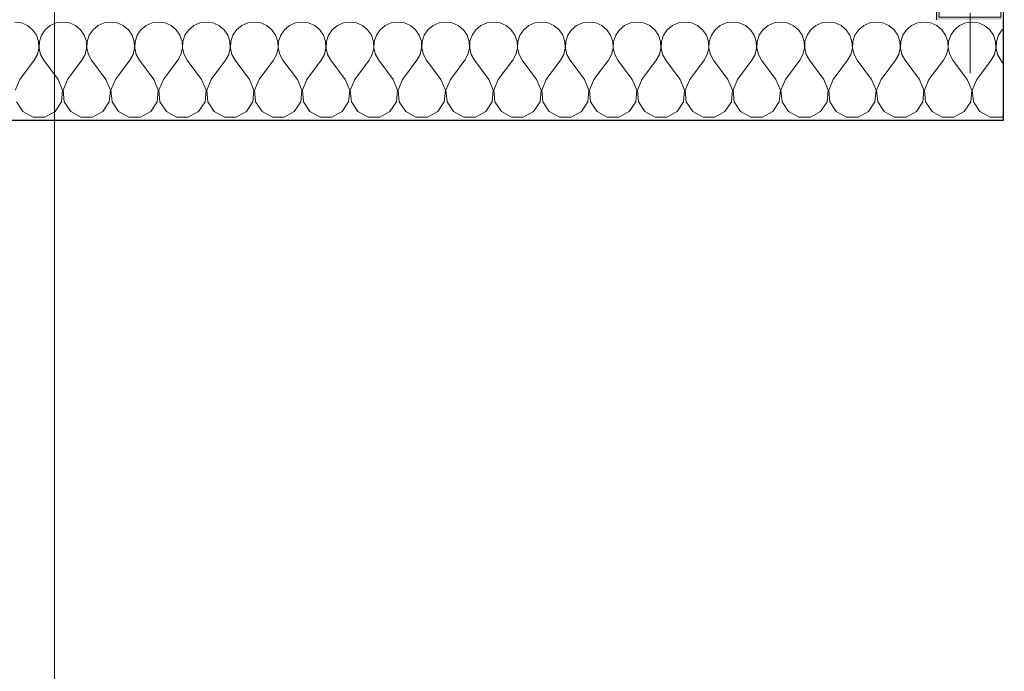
# Model space of a CAD drawing. Header units: millimetres. Extents: x -12989 to 357906, y -50379 to 30884.
# Tile 124 of 256: x 11864 to 13334, y -823 to 150. Entities that reach past the tile are written whole.
import ezdxf
from ezdxf.enums import TextEntityAlignment as Align

# ---------------------------------------------------------------- set-up
doc = ezdxf.new("R2010")
doc.units = ezdxf.units.MM
doc.header["$MEASUREMENT"] = 0
doc.linetypes.add('Wipeout_Contour', pattern=[1000, 0, -1000])
for name, color, linetype in [('AS_Belki.Import IFC', 7, 'Continuous'), ('Nowe_A__SCIANY', 7, 'Continuous'), ('Nowe_A_WYM_ZEWNETRZNE', 7, 'Continuous'), ('Nowe_Warstwa IFC.Import IFC', 7, 'Continuous')]:
    doc.layers.add(name, color=color, linetype=linetype)
for name, color, linetype, lineweight in [('AS_Belki.Import IFC_Nr_pióra__1', 7, 'Continuous', 13), ('AS_Belki.Import IFC_Nr_pióra__20', 1, 'Continuous', 13), ('Nowe_A__SCIANY_Nr_pióra__27', 7, 'Continuous', 25), ('Nowe_A_WYM_ZEWNETRZNE_Nr_pióra__1', 7, 'Continuous', 13), ('Nowe_A_WYM_ZEWNETRZNE_Nr_pióra__45', 7, 'Continuous', 15), ('Nowe_A_WYM_ZEWNETRZNE_Nr_pióra__85', 7, 'Continuous', 13), ('Nowe_Warstwa IFC.Import IFC_Nr_pióra__1', 7, 'Continuous', 13), ('Nowe_Warstwa IFC.Import IFC_Nr_pióra__4', 7, 'Continuous', 13)]:
    doc.layers.add(name, color=color, linetype=linetype, lineweight=lineweight)
doc.layers.add('Nowe_A__SCIANY_Nr_pióra__174', color=7, linetype='Continuous', lineweight=5, true_color=0x6a6a6a)
doc.styles.add('STYL_AUTOMATYCZNY_2', font='arial.ttf')
doc.styles.add('STYL_AUTOMATYCZNY_3', font='arial.ttf')
doc.dimstyles.new('STYL_AUTOMATYCZNY__1', dxfattribs={"dimtxt": 139.999998, "dimasz": 71.25, "dimexe": 0.18, "dimexo": 0.0625, "dimgap": 0, "dimtad": 1, "dimtih": 1, "dimtoh": 1, "dimdec": 0, "dimlfac": 0.1, "dimzin": 0, "dimdsep": 46, "dimtxsty": 'STYL_AUTOMATYCZNY_3', "dimblk": 'ARROWHEAD_6', "dimblk1": 'ARROWHEAD_6', "dimblk2": 'ARROWHEAD_6', "dimcen": 0.09, "dimse1": 1, "dimse2": 1, "dimclrd": 7, "dimclre": 7, "dimclrt": 7, "dimadec": 0, "dimazin": 0, "dimtfac": 1, "dimtdec": 4, "dimtmove": 0, "dimatfit": 3, "dimfxl": 0, "dimtolj": 1, "dimtzin": 0, "dimarcsym": 0})
doc.dimstyles.new('STYL_AUTOMATYCZNY__2', dxfattribs={"dimtxt": 139.999998, "dimasz": 71.25, "dimexe": 0.18, "dimexo": 0.0625, "dimgap": 0, "dimtad": 1, "dimdec": 0, "dimlfac": 0.1, "dimzin": 0, "dimdsep": 46, "dimtxsty": 'STYL_AUTOMATYCZNY_3', "dimblk": 'ARROWHEAD_6', "dimblk1": 'ARROWHEAD_6', "dimblk2": 'ARROWHEAD_6', "dimcen": 0.09, "dimse1": 1, "dimse2": 1, "dimclrd": 7, "dimclre": 7, "dimclrt": 7, "dimadec": 0, "dimazin": 0, "dimtfac": 1, "dimtdec": 4, "dimtmove": 0, "dimatfit": 3, "dimfxl": 0, "dimtolj": 1, "dimtzin": 0, "dimarcsym": 0})

# ---------------------------------------------------------------- blocks, each defined once
blk = doc.blocks.new('*X17')
at = {"layer": 'Nowe_A__SCIANY_Nr_pióra__174', "color": 251, "linetype": 'Continuous', "lineweight": 5, "true_color": 0x6a6a6a}
for p, q in [((11866.9, 145.1), (11857.1, 146.4)), ((11875.9, 141.1), (11866.9, 145.1)), ((11883.5, 134.8), (11875.9, 141.1)), ((11889.1, 126.7), (11883.5, 134.8)), ((11902.2, 134.8), (11896.6, 126.7)), ((11909.8, 141.1), (11902.2, 134.8)), ((11918.8, 145.1), (11909.8, 141.1)), ((11928.6, 146.4), (11918.8, 145.1)), ((11938.3, 145.1), (11928.6, 146.4)), ((11947.3, 141.1), (11938.3, 145.1)), ((11954.9, 134.8), (11947.3, 141.1)), ((11960.5, 126.7), (11954.9, 134.8)), ((11973.6, 134.8), (11968.1, 126.7)), ((11981.2, 141.1), (11973.6, 134.8)), ((11990.2, 145.1), (11981.2, 141.1)), ((12000, 146.4), (11990.2, 145.1)), ((12009.8, 145.1), (12000, 146.4)), ((12018.8, 141.1), (12009.8, 145.1)), ((12026.4, 134.8), (12018.8, 141.1)), ((12031.9, 126.7), (12026.4, 134.8)), ((12045.1, 134.8), (12039.5, 126.7)), ((12052.7, 141.1), (12045.1, 134.8)), ((12061.7, 145.1), (12052.7, 141.1)), ((12071.4, 146.4), (12061.7, 145.1)), ((12081.2, 145.1), (12071.4, 146.4)), ((12090.2, 141.1), (12081.2, 145.1)), ((12097.8, 134.8), (12090.2, 141.1)), ((12103.4, 126.7), (12097.8, 134.8)), ((12116.5, 134.8), (12110.9, 126.7)), ((12124.1, 141.1), (12116.5, 134.8)), ((12133.1, 145.1), (12124.1, 141.1)), ((12142.9, 146.4), (12133.1, 145.1)), ((12152.6, 145.1), (12142.9, 146.4)), ((12161.6, 141.1), (12152.6, 145.1)), ((12169.2, 134.8), (12161.6, 141.1)), ((12174.8, 126.7), (12169.2, 134.8)), ((12187.9, 134.8), (12182.3, 126.7)), ((12195.5, 141.1), (12187.9, 134.8)), ((12204.5, 145.1), (12195.5, 141.1)), ((12214.3, 146.4), (12204.5, 145.1)), ((12224, 145.1), (12214.3, 146.4)), ((12233.1, 141.1), (12224, 145.1)), ((12240.6, 134.8), (12233.1, 141.1)), ((12246.2, 126.7), (12240.6, 134.8)), ((12259.4, 134.8), (12253.8, 126.7)), ((12266.9, 141.1), (12259.4, 134.8)), ((12276, 145.1), (12266.9, 141.1)), ((12285.7, 146.4), (12276, 145.1)), ((12295.5, 145.1), (12285.7, 146.4)), ((12304.5, 141.1), (12295.5, 145.1)), ((12312.1, 134.8), (12304.5, 141.1)), ((12317.7, 126.7), (12312.1, 134.8)), ((12330.8, 134.8), (12325.2, 126.7)), ((12338.4, 141.1), (12330.8, 134.8)), ((12347.4, 145.1), (12338.4, 141.1)), ((12357.1, 146.4), (12347.4, 145.1)), ((12366.9, 145.1), (12357.1, 146.4)), ((12375.9, 141.1), (12366.9, 145.1)), ((12383.5, 134.8), (12375.9, 141.1)), ((12389.1, 126.7), (12383.5, 134.8)), ((12402.2, 134.8), (12396.6, 126.7)), ((12409.8, 141.1), (12402.2, 134.8)), ((12418.8, 145.1), (12409.8, 141.1)), ((12428.6, 146.4), (12418.8, 145.1)), ((12438.3, 145.1), (12428.6, 146.4)), ((12447.3, 141.1), (12438.3, 145.1)), ((12454.9, 134.8), (12447.3, 141.1)), ((12460.5, 126.7), (12454.9, 134.8)), ((12473.6, 134.8), (12468.1, 126.7)), ((12481.2, 141.1), (12473.6, 134.8)), ((12490.2, 145.1), (12481.2, 141.1)), ((12500, 146.4), (12490.2, 145.1)), ((12509.8, 145.1), (12500, 146.4)), ((12518.8, 141.1), (12509.8, 145.1)), ((12526.4, 134.8), (12518.8, 141.1)), ((12531.9, 126.7), (12526.4, 134.8)), ((12545.1, 134.8), (12539.5, 126.7)), ((12552.7, 141.1), (12545.1, 134.8)), ((12561.7, 145.1), (12552.7, 141.1)), ((12571.4, 146.4), (12561.7, 145.1)), ((12581.2, 145.1), (12571.4, 146.4)), ((12590.2, 141.1), (12581.2, 145.1)), ((12597.8, 134.8), (12590.2, 141.1)), ((12603.4, 126.7), (12597.8, 134.8)), ((12616.5, 134.8), (12610.9, 126.7)), ((12624.1, 141.1), (12616.5, 134.8)), ((12633.1, 145.1), (12624.1, 141.1)), ((12642.9, 146.4), (12633.1, 145.1)), ((12652.6, 145.1), (12642.9, 146.4)), ((12661.6, 141.1), (12652.6, 145.1)), ((12669.2, 134.8), (12661.6, 141.1)), ((12674.8, 126.7), (12669.2, 134.8)), ((12687.9, 134.8), (12682.3, 126.7)), ((12695.5, 141.1), (12687.9, 134.8)), ((12704.5, 145.1), (12695.5, 141.1)), ((12714.3, 146.4), (12704.5, 145.1)), ((12724, 145.1), (12714.3, 146.4)), ((12733.1, 141.1), (12724, 145.1)), ((12740.6, 134.8), (12733.1, 141.1)), ((12746.2, 126.7), (12740.6, 134.8)), ((12759.4, 134.8), (12753.8, 126.7)), ((12766.9, 141.1), (12759.4, 134.8)), ((12776, 145.1), (12766.9, 141.1)), ((12785.7, 146.4), (12776, 145.1)), ((12795.5, 145.1), (12785.7, 146.4)), ((12804.5, 141.1), (12795.5, 145.1)), ((12812.1, 134.8), (12804.5, 141.1)), ((12817.7, 126.7), (12812.1, 134.8)), ((12830.8, 134.8), (12825.2, 126.7)), ((12838.4, 141.1), (12830.8, 134.8)), ((12847.4, 145.1), (12838.4, 141.1)), ((12857.1, 146.4), (12847.4, 145.1)), ((12866.9, 145.1), (12857.1, 146.4)), ((12875.9, 141.1), (12866.9, 145.1)), ((12883.5, 134.8), (12875.9, 141.1)), ((12889.1, 126.7), (12883.5, 134.8)), ((12902.2, 134.8), (12896.6, 126.7)), ((12909.8, 141.1), (12902.2, 134.8)), ((12918.8, 145.1), (12909.8, 141.1)), ((12928.6, 146.4), (12918.8, 145.1)), ((12938.3, 145.1), (12928.6, 146.4)), ((12947.3, 141.1), (12938.3, 145.1)), ((12954.9, 134.8), (12947.3, 141.1)), ((12960.5, 126.7), (12954.9, 134.8)), ((12973.6, 134.8), (12968.1, 126.7)), ((12981.2, 141.1), (12973.6, 134.8)), ((12990.2, 145.1), (12981.2, 141.1)), ((13000, 146.4), (12990.2, 145.1)), ((13009.8, 145.1), (13000, 146.4)), ((13018.8, 141.1), (13009.8, 145.1)), ((13026.4, 134.8), (13018.8, 141.1)), ((13031.9, 126.7), (13026.4, 134.8)), ((13045.1, 134.8), (13039.5, 126.7)), ((13052.7, 141.1), (13045.1, 134.8)), ((13061.7, 145.1), (13052.7, 141.1)), ((13071.4, 146.4), (13061.7, 145.1)), ((13081.2, 145.1), (13071.4, 146.4)), ((13090.2, 141.1), (13081.2, 145.1)), ((13097.8, 134.8), (13090.2, 141.1)), ((13103.4, 126.7), (13097.8, 134.8)), ((13116.5, 134.8), (13110.9, 126.7)), ((13124.1, 141.1), (13116.5, 134.8)), ((13133.1, 145.1), (13124.1, 141.1)), ((13142.9, 146.4), (13133.1, 145.1)), ((13152.6, 145.1), (13142.9, 146.4)), ((13161.6, 141.1), (13152.6, 145.1)), ((13169.2, 134.8), (13161.6, 141.1)), ((13174.8, 126.7), (13169.2, 134.8)), ((13187.9, 134.8), (13182.3, 126.7)), ((13195.5, 141.1), (13187.9, 134.8)), ((13204.5, 145.1), (13195.5, 141.1)), ((13214.3, 146.4), (13204.5, 145.1)), ((13224, 145.1), (13214.3, 146.4)), ((13233.1, 141.1), (13224, 145.1)), ((13240.6, 134.8), (13233.1, 141.1)), ((13246.2, 126.7), (13240.6, 134.8)), ((13259.4, 134.8), (13253.8, 126.7)), ((13266.9, 141.1), (13259.4, 134.8)), ((13276, 145.1), (13266.9, 141.1)), ((13285.7, 146.4), (13276, 145.1)), ((13295.5, 145.1), (13285.7, 146.4)), ((13304.5, 141.1), (13295.5, 145.1)), ((13312.1, 134.8), (13304.5, 141.1)), ((13317.7, 126.7), (13312.1, 134.8)), ((13330.8, 134.8), (13325.2, 126.7)), ((13332.8, 136.5), (13330.8, 134.8)), ((11892.2, 117.3), (11889.1, 126.7)), ((11896.6, 126.7), (11893.5, 117.3)), ((11963.7, 117.3), (11960.5, 126.7)), ((11968.1, 126.7), (11964.9, 117.3)), ((12035.1, 117.3), (12031.9, 126.7)), ((12039.5, 126.7), (12036.3, 117.3)), ((12106.5, 117.3), (12103.4, 126.7)), ((12110.9, 126.7), (12107.8, 117.3)), ((12177.9, 117.3), (12174.8, 126.7)), ((12182.3, 126.7), (12179.2, 117.3)), ((12249.4, 117.3), (12246.2, 126.7)), ((12253.8, 126.7), (12250.6, 117.3)), ((12320.8, 117.3), (12317.7, 126.7)), ((12325.2, 126.7), (12322.1, 117.3)), ((12392.2, 117.3), (12389.1, 126.7)), ((12396.6, 126.7), (12393.5, 117.3)), ((12463.7, 117.3), (12460.5, 126.7)), ((12468.1, 126.7), (12464.9, 117.3)), ((12535.1, 117.3), (12531.9, 126.7)), ((12539.5, 126.7), (12536.3, 117.3)), ((12606.5, 117.3), (12603.4, 126.7)), ((12610.9, 126.7), (12607.8, 117.3)), ((12677.9, 117.3), (12674.8, 126.7)), ((12682.3, 126.7), (12679.2, 117.3)), ((12749.4, 117.3), (12746.2, 126.7)), ((12753.8, 126.7), (12750.6, 117.3)), ((12820.8, 117.3), (12817.7, 126.7)), ((12825.2, 126.7), (12822.1, 117.3)), ((12892.2, 117.3), (12889.1, 126.7)), ((12896.6, 126.7), (12893.5, 117.3)), ((12963.7, 117.3), (12960.5, 126.7)), ((12968.1, 126.7), (12964.9, 117.3)), ((13035.1, 117.3), (13031.9, 126.7)), ((13039.5, 126.7), (13036.3, 117.3)), ((13106.5, 117.3), (13103.4, 126.7)), ((13110.9, 126.7), (13107.8, 117.3)), ((13177.9, 117.3), (13174.8, 126.7)), ((13182.3, 126.7), (13179.2, 117.3)), ((13249.4, 117.3), (13246.2, 126.7)), ((13253.8, 126.7), (13250.6, 117.3)), ((13320.8, 117.3), (13317.7, 126.7)), ((13325.2, 126.7), (13322.1, 117.3)), ((11890.5, 97.9), (11892.7, 107.5)), ((11892.7, 107.5), (11892.2, 117.3)), ((11893.5, 117.3), (11893, 107.5)), ((11893, 107.5), (11895.2, 97.9)), ((11961.9, 97.9), (11964.1, 107.5)), ((11964.1, 107.5), (11963.7, 117.3)), ((11964.9, 117.3), (11964.4, 107.5)), ((11964.4, 107.5), (11966.7, 97.9)), ((12033.3, 97.9), (12035.6, 107.5)), ((12035.6, 107.5), (12035.1, 117.3)), ((12036.3, 117.3), (12035.9, 107.5)), ((12035.9, 107.5), (12038.1, 97.9)), ((12104.8, 97.9), (12107, 107.5)), ((12107, 107.5), (12106.5, 117.3)), ((12107.8, 117.3), (12107.3, 107.5)), ((12107.3, 107.5), (12109.5, 97.9)), ((12176.2, 97.9), (12178.4, 107.5)), ((12178.4, 107.5), (12177.9, 117.3)), ((12179.2, 117.3), (12178.7, 107.5)), ((12178.7, 107.5), (12180.9, 97.9)), ((12247.6, 97.9), (12249.9, 107.5)), ((12249.9, 107.5), (12249.4, 117.3)), ((12250.6, 117.3), (12250.1, 107.5)), ((12250.1, 107.5), (12252.4, 97.9)), ((12319.1, 97.9), (12321.3, 107.5)), ((12321.3, 107.5), (12320.8, 117.3)), ((12322.1, 117.3), (12321.6, 107.5)), ((12321.6, 107.5), (12323.8, 97.9)), ((12390.5, 97.9), (12392.7, 107.5)), ((12392.7, 107.5), (12392.2, 117.3)), ((12393.5, 117.3), (12393, 107.5)), ((12393, 107.5), (12395.2, 97.9)), ((12461.9, 97.9), (12464.1, 107.5)), ((12464.1, 107.5), (12463.7, 117.3)), ((12464.9, 117.3), (12464.4, 107.5)), ((12464.4, 107.5), (12466.7, 97.9)), ((12533.3, 97.9), (12535.6, 107.5)), ((12535.6, 107.5), (12535.1, 117.3)), ((12536.3, 117.3), (12535.9, 107.5)), ((12535.9, 107.5), (12538.1, 97.9)), ((12604.8, 97.9), (12607, 107.5)), ((12607, 107.5), (12606.5, 117.3)), ((12607.8, 117.3), (12607.3, 107.5)), ((12607.3, 107.5), (12609.5, 97.9)), ((12676.2, 97.9), (12678.4, 107.5)), ((12678.4, 107.5), (12677.9, 117.3)), ((12679.2, 117.3), (12678.7, 107.5)), ((12678.7, 107.5), (12680.9, 97.9)), ((12747.6, 97.9), (12749.9, 107.5)), ((12749.9, 107.5), (12749.4, 117.3)), ((12750.6, 117.3), (12750.1, 107.5)), ((12750.1, 107.5), (12752.4, 97.9)), ((12819.1, 97.9), (12821.3, 107.5)), ((12821.3, 107.5), (12820.8, 117.3)), ((12822.1, 117.3), (12821.6, 107.5)), ((12821.6, 107.5), (12823.8, 97.9)), ((12890.5, 97.9), (12892.7, 107.5)), ((12892.7, 107.5), (12892.2, 117.3)), ((12893.5, 117.3), (12893, 107.5)), ((12893, 107.5), (12895.2, 97.9)), ((12961.9, 97.9), (12964.1, 107.5)), ((12964.1, 107.5), (12963.7, 117.3)), ((12964.9, 117.3), (12964.4, 107.5)), ((12964.4, 107.5), (12966.7, 97.9)), ((13033.3, 97.9), (13035.6, 107.5)), ((13035.6, 107.5), (13035.1, 117.3)), ((13036.3, 117.3), (13035.9, 107.5)), ((13035.9, 107.5), (13038.1, 97.9)), ((13104.8, 97.9), (13107, 107.5)), ((13107, 107.5), (13106.5, 117.3)), ((13107.8, 117.3), (13107.3, 107.5)), ((13107.3, 107.5), (13109.5, 97.9)), ((13176.2, 97.9), (13178.4, 107.5)), ((13178.4, 107.5), (13177.9, 117.3)), ((13179.2, 117.3), (13178.7, 107.5)), ((13178.7, 107.5), (13180.9, 97.9)), ((13247.6, 97.9), (13249.9, 107.5)), ((13249.9, 107.5), (13249.4, 117.3)), ((13250.6, 117.3), (13250.1, 107.5)), ((13250.1, 107.5), (13252.4, 97.9)), ((13319.1, 97.9), (13321.3, 107.5)), ((13321.3, 107.5), (13320.8, 117.3)), ((13322.1, 117.3), (13321.6, 107.5)), ((13321.6, 107.5), (13323.8, 97.9)), ((11864.3, 60.7), (11885.7, 89.3)), ((11885.7, 89.3), (11890.5, 97.9)), ((11895.2, 97.9), (11900, 89.3)), ((11921.4, 60.7), (11900, 89.3)), ((11935.7, 60.7), (11957.1, 89.3)), ((11957.1, 89.3), (11961.9, 97.9)), ((11966.7, 97.9), (11971.4, 89.3)), ((11992.9, 60.7), (11971.4, 89.3)), ((12007.1, 60.7), (12028.6, 89.3)), ((12028.6, 89.3), (12033.3, 97.9)), ((12038.1, 97.9), (12042.9, 89.3)), ((12064.3, 60.7), (12042.9, 89.3)), ((12078.6, 60.7), (12100, 89.3)), ((12100, 89.3), (12104.8, 97.9)), ((12109.5, 97.9), (12114.3, 89.3)), ((12135.7, 60.7), (12114.3, 89.3)), ((12150, 60.7), (12171.4, 89.3)), ((12171.4, 89.3), (12176.2, 97.9)), ((12180.9, 97.9), (12185.7, 89.3)), ((12207.1, 60.7), (12185.7, 89.3)), ((12221.4, 60.7), (12242.9, 89.3)), ((12242.9, 89.3), (12247.6, 97.9)), ((12252.4, 97.9), (12257.1, 89.3)), ((12278.6, 60.7), (12257.1, 89.3)), ((12292.9, 60.7), (12314.3, 89.3)), ((12314.3, 89.3), (12319.1, 97.9)), ((12323.8, 97.9), (12328.6, 89.3)), ((12350, 60.7), (12328.6, 89.3)), ((12364.3, 60.7), (12385.7, 89.3)), ((12385.7, 89.3), (12390.5, 97.9)), ((12395.2, 97.9), (12400, 89.3)), ((12421.4, 60.7), (12400, 89.3)), ((12435.7, 60.7), (12457.1, 89.3)), ((12457.1, 89.3), (12461.9, 97.9)), ((12466.7, 97.9), (12471.4, 89.3)), ((12492.9, 60.7), (12471.4, 89.3)), ((12507.1, 60.7), (12528.6, 89.3)), ((12528.6, 89.3), (12533.3, 97.9)), ((12538.1, 97.9), (12542.9, 89.3)), ((12564.3, 60.7), (12542.9, 89.3)), ((12578.6, 60.7), (12600, 89.3)), ((12600, 89.3), (12604.8, 97.9)), ((12609.5, 97.9), (12614.3, 89.3)), ((12635.7, 60.7), (12614.3, 89.3)), ((12650, 60.7), (12671.4, 89.3)), ((12671.4, 89.3), (12676.2, 97.9)), ((12680.9, 97.9), (12685.7, 89.3)), ((12707.1, 60.7), (12685.7, 89.3)), ((12721.4, 60.7), (12742.9, 89.3)), ((12742.9, 89.3), (12747.6, 97.9)), ((12752.4, 97.9), (12757.1, 89.3)), ((12778.6, 60.7), (12757.1, 89.3)), ((12792.9, 60.7), (12814.3, 89.3)), ((12814.3, 89.3), (12819.1, 97.9)), ((12823.8, 97.9), (12828.6, 89.3)), ((12850, 60.7), (12828.6, 89.3)), ((12864.3, 60.7), (12885.7, 89.3)), ((12885.7, 89.3), (12890.5, 97.9)), ((12895.2, 97.9), (12900, 89.3)), ((12921.4, 60.7), (12900, 89.3)), ((12935.7, 60.7), (12957.1, 89.3)), ((12957.1, 89.3), (12961.9, 97.9)), ((12966.7, 97.9), (12971.4, 89.3)), ((12992.9, 60.7), (12971.4, 89.3)), ((13007.1, 60.7), (13028.6, 89.3)), ((13028.6, 89.3), (13033.3, 97.9)), ((13038.1, 97.9), (13042.9, 89.3)), ((13064.3, 60.7), (13042.9, 89.3)), ((13078.6, 60.7), (13100, 89.3)), ((13100, 89.3), (13104.8, 97.9)), ((13109.5, 97.9), (13114.3, 89.3)), ((13135.7, 60.7), (13114.3, 89.3)), ((13150, 60.7), (13171.4, 89.3)), ((13171.4, 89.3), (13176.2, 97.9)), ((13180.9, 97.9), (13185.7, 89.3)), ((13207.1, 60.7), (13185.7, 89.3)), ((13221.4, 60.7), (13242.9, 89.3)), ((13242.9, 89.3), (13247.6, 97.9)), ((13252.4, 97.9), (13257.1, 89.3)), ((13278.6, 60.7), (13257.1, 89.3)), ((13292.9, 60.7), (13314.3, 89.3)), ((13314.3, 89.3), (13319.1, 97.9)), ((13323.8, 97.9), (13328.6, 89.3)), ((13332.8, 83.6), (13328.6, 89.3)), ((11864.3, 60.7), (11857.6, 44.7)), ((11928.2, 44.7), (11921.4, 60.7)), ((11935.7, 60.7), (11929, 44.7)), ((11999.6, 44.7), (11992.9, 60.7)), ((12007.1, 60.7), (12000.4, 44.7)), ((12071, 44.7), (12064.3, 60.7)), ((12078.6, 60.7), (12071.8, 44.7)), ((12142.4, 44.7), (12135.7, 60.7)), ((12150, 60.7), (12143.3, 44.7)), ((12213.9, 44.7), (12207.1, 60.7)), ((12221.4, 60.7), (12214.7, 44.7)), ((12285.3, 44.7), (12278.6, 60.7)), ((12292.9, 60.7), (12286.1, 44.7)), ((12356.7, 44.7), (12350, 60.7)), ((12364.3, 60.7), (12357.6, 44.7)), ((12428.2, 44.7), (12421.4, 60.7)), ((12435.7, 60.7), (12429, 44.7)), ((12499.6, 44.7), (12492.9, 60.7)), ((12507.1, 60.7), (12500.4, 44.7)), ((12571, 44.7), (12564.3, 60.7)), ((12578.6, 60.7), (12571.8, 44.7)), ((12642.4, 44.7), (12635.7, 60.7)), ((12650, 60.7), (12643.3, 44.7)), ((12713.9, 44.7), (12707.1, 60.7)), ((12721.4, 60.7), (12714.7, 44.7)), ((12785.3, 44.7), (12778.6, 60.7)), ((12792.9, 60.7), (12786.1, 44.7)), ((12856.7, 44.7), (12850, 60.7)), ((12864.3, 60.7), (12857.6, 44.7)), ((12928.2, 44.7), (12921.4, 60.7)), ((12935.7, 60.7), (12929, 44.7)), ((12999.6, 44.7), (12992.9, 60.7)), ((13007.1, 60.7), (13000.4, 44.7)), ((13071, 44.7), (13064.3, 60.7)), ((13078.6, 60.7), (13071.8, 44.7)), ((13142.4, 44.7), (13135.7, 60.7)), ((13150, 60.7), (13143.3, 44.7)), ((13213.9, 44.7), (13207.1, 60.7)), ((13221.4, 60.7), (13214.7, 44.7)), ((13285.3, 44.7), (13278.6, 60.7)), ((13292.9, 60.7), (13286.1, 44.7)), ((11926.5, 27.4), (11928.2, 44.7)), ((11929, 44.7), (11930.6, 27.4)), ((11997.9, 27.4), (11999.6, 44.7)), ((12000.4, 44.7), (12002.1, 27.4)), ((12069.4, 27.4), (12071, 44.7)), ((12071.8, 44.7), (12073.5, 27.4)), ((12140.8, 27.4), (12142.4, 44.7)), ((12143.3, 44.7), (12144.9, 27.4)), ((12212.2, 27.4), (12213.9, 44.7)), ((12214.7, 44.7), (12216.3, 27.4)), ((12283.7, 27.4), (12285.3, 44.7)), ((12286.1, 44.7), (12287.8, 27.4)), ((12355.1, 27.4), (12356.7, 44.7)), ((12357.6, 44.7), (12359.2, 27.4)), ((12426.5, 27.4), (12428.2, 44.7)), ((12429, 44.7), (12430.6, 27.4)), ((12497.9, 27.4), (12499.6, 44.7)), ((12500.4, 44.7), (12502.1, 27.4)), ((12569.4, 27.4), (12571, 44.7)), ((12571.8, 44.7), (12573.5, 27.4)), ((12640.8, 27.4), (12642.4, 44.7)), ((12643.3, 44.7), (12644.9, 27.4)), ((12712.2, 27.4), (12713.9, 44.7)), ((12714.7, 44.7), (12716.3, 27.4)), ((12783.7, 27.4), (12785.3, 44.7)), ((12786.1, 44.7), (12787.8, 27.4)), ((12855.1, 27.4), (12856.7, 44.7)), ((12857.6, 44.7), (12859.2, 27.4)), ((12926.5, 27.4), (12928.2, 44.7)), ((12929, 44.7), (12930.6, 27.4)), ((12997.9, 27.4), (12999.6, 44.7)), ((13000.4, 44.7), (13002.1, 27.4)), ((13069.4, 27.4), (13071, 44.7)), ((13071.8, 44.7), (13073.5, 27.4)), ((13140.8, 27.4), (13142.4, 44.7)), ((13143.3, 44.7), (13144.9, 27.4)), ((13212.2, 27.4), (13213.9, 44.7)), ((13214.7, 44.7), (13216.3, 27.4)), ((13283.7, 27.4), (13285.3, 44.7)), ((13286.1, 44.7), (13287.8, 27.4)), ((11859.2, 27.4), (11868.8, 12.9)), ((11916.9, 12.9), (11926.5, 27.4)), ((11930.6, 27.4), (11940.3, 12.9)), ((11988.3, 12.9), (11997.9, 27.4)), ((12002.1, 27.4), (12011.7, 12.9)), ((12059.7, 12.9), (12069.4, 27.4)), ((12073.5, 27.4), (12083.1, 12.9)), ((12131.2, 12.9), (12140.8, 27.4)), ((12144.9, 27.4), (12154.5, 12.9)), ((12202.6, 12.9), (12212.2, 27.4)), ((12216.3, 27.4), (12226, 12.9)), ((12274, 12.9), (12283.7, 27.4)), ((12287.8, 27.4), (12297.4, 12.9)), ((12345.5, 12.9), (12355.1, 27.4)), ((12359.2, 27.4), (12368.8, 12.9)), ((12416.9, 12.9), (12426.5, 27.4)), ((12430.6, 27.4), (12440.3, 12.9)), ((12488.3, 12.9), (12497.9, 27.4)), ((12502.1, 27.4), (12511.7, 12.9)), ((12559.7, 12.9), (12569.4, 27.4)), ((12573.5, 27.4), (12583.1, 12.9)), ((12631.2, 12.9), (12640.8, 27.4)), ((12644.9, 27.4), (12654.5, 12.9)), ((12702.6, 12.9), (12712.2, 27.4)), ((12716.3, 27.4), (12726, 12.9)), ((12774, 12.9), (12783.7, 27.4)), ((12787.8, 27.4), (12797.4, 12.9)), ((12845.5, 12.9), (12855.1, 27.4)), ((12859.2, 27.4), (12868.8, 12.9)), ((12916.9, 12.9), (12926.5, 27.4)), ((12930.6, 27.4), (12940.3, 12.9)), ((12988.3, 12.9), (12997.9, 27.4)), ((13002.1, 27.4), (13011.7, 12.9)), ((13059.7, 12.9), (13069.4, 27.4)), ((13073.5, 27.4), (13083.1, 12.9)), ((13131.2, 12.9), (13140.8, 27.4)), ((13144.9, 27.4), (13154.5, 12.9)), ((13202.6, 12.9), (13212.2, 27.4)), ((13216.3, 27.4), (13226, 12.9)), ((13274, 12.9), (13283.7, 27.4)), ((13287.8, 27.4), (13297.4, 12.9)), ((11868.8, 12.9), (11884.2, 4.6)), ((11884.2, 4.6), (11901.6, 4.6)), ((11901.6, 4.6), (11916.9, 12.9)), ((11940.3, 12.9), (11955.6, 4.6)), ((11955.6, 4.6), (11973, 4.6)), ((11973, 4.6), (11988.3, 12.9)), ((12011.7, 12.9), (12027, 4.6)), ((12027, 4.6), (12044.4, 4.6)), ((12044.4, 4.6), (12059.7, 12.9)), ((12083.1, 12.9), (12098.4, 4.6)), ((12098.4, 4.6), (12115.8, 4.6)), ((12115.8, 4.6), (12131.2, 12.9)), ((12154.5, 12.9), (12169.9, 4.6)), ((12169.9, 4.6), (12187.3, 4.6)), ((12187.3, 4.6), (12202.6, 12.9)), ((12226, 12.9), (12241.3, 4.6)), ((12241.3, 4.6), (12258.7, 4.6)), ((12258.7, 4.6), (12274, 12.9)), ((12297.4, 12.9), (12312.7, 4.6)), ((12312.7, 4.6), (12330.1, 4.6)), ((12330.1, 4.6), (12345.5, 12.9)), ((12368.8, 12.9), (12384.2, 4.6)), ((12384.2, 4.6), (12401.6, 4.6)), ((12401.6, 4.6), (12416.9, 12.9)), ((12440.3, 12.9), (12455.6, 4.6)), ((12455.6, 4.6), (12473, 4.6)), ((12473, 4.6), (12488.3, 12.9)), ((12511.7, 12.9), (12527, 4.6)), ((12527, 4.6), (12544.4, 4.6)), ((12544.4, 4.6), (12559.7, 12.9)), ((12583.1, 12.9), (12598.4, 4.6)), ((12598.4, 4.6), (12615.8, 4.6)), ((12615.8, 4.6), (12631.2, 12.9)), ((12654.5, 12.9), (12669.9, 4.6)), ((12669.9, 4.6), (12687.3, 4.6)), ((12687.3, 4.6), (12702.6, 12.9)), ((12726, 12.9), (12741.3, 4.6)), ((12741.3, 4.6), (12758.7, 4.6)), ((12758.7, 4.6), (12774, 12.9)), ((12797.4, 12.9), (12812.7, 4.6)), ((12812.7, 4.6), (12830.1, 4.6)), ((12830.1, 4.6), (12845.5, 12.9)), ((12868.8, 12.9), (12884.2, 4.6)), ((12884.2, 4.6), (12901.6, 4.6)), ((12901.6, 4.6), (12916.9, 12.9)), ((12940.3, 12.9), (12955.6, 4.6)), ((12955.6, 4.6), (12973, 4.6)), ((12973, 4.6), (12988.3, 12.9)), ((13011.7, 12.9), (13027, 4.6)), ((13027, 4.6), (13044.4, 4.6)), ((13044.4, 4.6), (13059.7, 12.9)), ((13083.1, 12.9), (13098.4, 4.6)), ((13098.4, 4.6), (13115.8, 4.6)), ((13115.8, 4.6), (13131.2, 12.9)), ((13154.5, 12.9), (13169.9, 4.6)), ((13169.9, 4.6), (13187.3, 4.6)), ((13187.3, 4.6), (13202.6, 12.9)), ((13226, 12.9), (13241.3, 4.6)), ((13241.3, 4.6), (13258.7, 4.6)), ((13258.7, 4.6), (13274, 12.9)), ((13297.4, 12.9), (13312.7, 4.6)), ((13312.7, 4.6), (13330.1, 4.6)), ((13330.1, 4.6), (13332.8, 6.1))]:
    blk.add_line(p, q, dxfattribs=at)
blk = doc.blocks.new('Ściana_1_1', base_point=(-350, 150))
at = {"color": 254, "linetype": 'Wipeout_Contour', "lineweight": 0, "ltscale": 47563.749385}
blk.add_wipeout([(10448.1, 0), (13332.8, 0), (13332.8, 150), (10448.1, 150)], dxfattribs=at).dxf.layer = 'Nowe_A__SCIANY'
at = {"layer": 'Nowe_A__SCIANY', "color": 7, "lineweight": 25}
blk.add_blockref('*X17', (0, 0), dxfattribs=at)
at = {"color": 254, "linetype": 'Wipeout_Contour', "lineweight": 0, "ltscale": 59832.886895}
blk.add_wipeout([(13332.8, 0), (16582.8, 0), (16582.8, 150), (13332.8, 150)], dxfattribs=at).dxf.layer = 'Nowe_A__SCIANY'
at = {"layer": 'Nowe_A__SCIANY_Nr_pióra__27', "color": 7, "linetype": 'Continuous', "lineweight": 25}
blk.add_line((13332.8, 0), (13332.8, 150), dxfattribs=at)
at = {"layer": 'Nowe_A__SCIANY_Nr_pióra__27', "color": 7, "linetype": 'Continuous', "lineweight": 25, "flags": 128}
blk.add_lwpolyline([(10448.1, 0), (13332.8, 0)], dxfattribs=at)
blk = doc.blocks.new('Słup_13_1', base_point=(13282.8, 240))
at = {"layer": 'AS_Belki.Import IFC', "linetype": 'Continuous', "lineweight": 0, "true_color": 0x000000}
h = blk.add_hatch(color=18, dxfattribs=at)
h.paths.add_polyline_path([(13332.8, 330), (13232.8, 330), (13232.8, 150), (13332.8, 150)])
h.paths.add_polyline_path([(13236.8, 154), (13236.8, 326), (13328.8, 326), (13328.8, 154)], flags=0)
at = {"layer": 'AS_Belki.Import IFC_Nr_pióra__1', "color": 7, "linetype": 'Continuous', "lineweight": 13, "flags": 128}
blk.add_lwpolyline([(13332.8, 150), (13332.8, 330), (13232.8, 330), (13232.8, 150)], dxfattribs=at)
blk.add_lwpolyline([(13236.8, 154), (13236.8, 326), (13328.8, 326), (13328.8, 154)], close=True, dxfattribs=at)
at = {"layer": 'AS_Belki.Import IFC_Nr_pióra__20', "color": 1, "linetype": 'Continuous', "lineweight": 13}
for p, q in [((13282.8, 320), (13282.8, 410)), ((13202.8, 240), (13122.8, 240)), ((13362.8, 240), (13442.8, 240)), ((13282.8, 160), (13282.8, 70))]:
    blk.add_line(p, q, dxfattribs=at)
blk.add_point((13282.8, 240), dxfattribs=at)
blk = doc.blocks.new('Standardowy znacznik osi[102]_1', base_point=(11916.3, 17223.7))
at = {"layer": 'Nowe_Warstwa IFC.Import IFC_Nr_pióra__4', "color": 7, "linetype": 'Continuous', "lineweight": 13}
blk.add_line((11916.3, 17223.7), (11916.3, -2567.4), dxfattribs=at)
at = {"layer": 'Nowe_Warstwa IFC.Import IFC_Nr_pióra__1', "color": 7, "lineweight": 13, "style": 'STYL_AUTOMATYCZNY_2'}
for tag, p in [('AC_MarkerText_1_0', (11916.3, 17561.2)), ('AC_MarkerText_1_1', (11916.3, -2729.9))]:
    blk.add_attdef(tag, text='', height=175, rotation=360, dxfattribs=at).set_placement(p, align=Align.TOP_CENTER)
blk = doc.blocks.new('*D267')
at = {"layer": 'Nowe_A_WYM_ZEWNETRZNE_Nr_pióra__45', "color": 7, "linetype": 'Continuous', "lineweight": 15}
for p, q in [((-1341, 187.5), (-1266, 112.5)), ((-1341, 37.5), (-1266, -37.5))]:
    blk.add_line(p, q, dxfattribs=at)
at = {"layer": 'Nowe_A_WYM_ZEWNETRZNE_Nr_pióra__85', "color": 7, "linetype": 'Continuous', "lineweight": 13}
for p, q in [((-1303.5, 150), (-1303.5, 6849.8)), ((-1233.2, 150), (-1373.8, 150)), ((-1303.5, 0), (-1303.5, 150)), ((-1233.2, 0), (-1373.8, 0)), ((-1303.5, -56.2), (-1303.5, 0))]:
    blk.add_line(p, q, dxfattribs=at)
at = {"layer": 'Nowe_A_WYM_ZEWNETRZNE_Nr_pióra__1', "color": 7, "lineweight": 13, "insert": (-1331.5, -251.1), "char_height": 140, "attachment_point": 7, "rotation": 90, "style": 'STYL_AUTOMATYCZNY_3'}
blk.add_mtext('\\A1;{\\pql;\\fArial|b0|i0|c238|p0;\\W1.000000;15}', dxfattribs=at)
blk = doc.blocks.new('ARROWHEAD_6')
at = {"color": 0, "linetype": 'Continuous', "lineweight": 0}
for p, q in [((-0.5, -0.5), (0.5, 0.5)), ((0, 0), (-1, 0))]:
    blk.add_line(p, q, dxfattribs=at)
blk = doc.blocks.new('*D268')
at = {"layer": 'Nowe_A_WYM_ZEWNETRZNE_Nr_pióra__45', "color": 7, "linetype": 'Continuous', "lineweight": 15}
blk.add_line((-1341, 187.5), (-1266, 112.5), dxfattribs=at)
at = {"layer": 'Nowe_A_WYM_ZEWNETRZNE_Nr_pióra__85', "color": 7, "linetype": 'Continuous', "lineweight": 13}
blk.add_line((-1303.5, 150), (-1303.5, 6849.8), dxfattribs=at)
blk = doc.blocks.new('*D269')
at = {"layer": 'Nowe_A_WYM_ZEWNETRZNE_Nr_pióra__45', "color": 7, "linetype": 'Continuous', "lineweight": 15}
for p, q in [((-1341, 6887.3), (-1266, 6812.3)), ((-1341, 187.5), (-1266, 112.5))]:
    blk.add_line(p, q, dxfattribs=at)
at = {"layer": 'Nowe_A_WYM_ZEWNETRZNE_Nr_pióra__85', "color": 7, "linetype": 'Continuous', "lineweight": 13}
for p, q in [((-1233.2, 6849.8), (-1373.8, 6849.8)), ((-1303.5, 150), (-1303.5, 6849.8))]:
    blk.add_line(p, q, dxfattribs=at)
at = {"layer": 'Nowe_A_WYM_ZEWNETRZNE_Nr_pióra__1', "color": 7, "lineweight": 13, "char_height": 140, "attachment_point": 7, "rotation": 90, "style": 'STYL_AUTOMATYCZNY_3'}
for s, insert in [('\\A1;{\\pql;\\fArial|b0|i0|c238|p0;\\W1.000000;15}', (-1331.5, 6598.8)), ('\\A1;{\\pql;\\fArial|b0|i0|c238|p0;\\W1.000000;670}', (-1331.5, 3233))]:
    blk.add_mtext(s, dxfattribs=dict(at, insert=insert))
blk = doc.blocks.new('*D325')
at = {"layer": 'Nowe_A_WYM_ZEWNETRZNE_Nr_pióra__45', "color": 7, "linetype": 'Continuous', "lineweight": 15}
for p, q in [((5753.2, -1542.1), (5678.2, -1617.1)), ((36387.5, -1542.1), (36312.5, -1617.1))]:
    blk.add_line(p, q, dxfattribs=at)
at = {"layer": 'Nowe_A_WYM_ZEWNETRZNE_Nr_pióra__85', "color": 7, "linetype": 'Continuous', "lineweight": 13}
for p, q in [((5715.7, -1649.9), (5715.7, -1509.3)), ((36350, -1649.9), (36350, -1509.3)), ((5715.7, -1579.6), (36350, -1579.6))]:
    blk.add_line(p, q, dxfattribs=at)
at = {"layer": 'Nowe_A_WYM_ZEWNETRZNE_Nr_pióra__1', "color": 7, "lineweight": 13, "char_height": 140, "attachment_point": 7, "style": 'STYL_AUTOMATYCZNY_3'}
for s, insert in [('\\A1;{\\pql;\\fArial|b0|i0|c238|p0;\\W1.000000;3\xa0063}', (20685.9, -1551.6)), ('\\A1;{\\pql;\\fArial|b0|i0|c238|p0;\\W1.000000;15}', (36098.9, -1551.6))]:
    blk.add_mtext(s, dxfattribs=dict(at, insert=insert))
blk = doc.blocks.new('*D327')
at = {"layer": 'Nowe_A_WYM_ZEWNETRZNE_Nr_pióra__45', "color": 7, "linetype": 'Continuous', "lineweight": 15}
for p, q in [((36387.5, -1542.1), (36312.5, -1617.1)), ((36462.5, -1617.1), (36537.5, -1542.1))]:
    blk.add_line(p, q, dxfattribs=at)
at = {"layer": 'Nowe_A_WYM_ZEWNETRZNE_Nr_pióra__85', "color": 7, "linetype": 'Continuous', "lineweight": 13}
for p, q in [((36350, -1649.9), (36350, -1509.3)), ((36500, -1649.9), (36500, -1509.3)), ((5715.7, -1579.6), (36350, -1579.6)), ((36350, -1579.6), (36500, -1579.6)), ((36500, -1579.6), (36556.2, -1579.6))]:
    blk.add_line(p, q, dxfattribs=at)
blk = doc.blocks.new('*D332')
at = {"layer": 'Nowe_A_WYM_ZEWNETRZNE_Nr_pióra__45', "color": 7, "linetype": 'Continuous', "lineweight": 15}
for p, q in [((10485.6, -1790.8), (10410.6, -1865.8)), ((13370.3, -1790.8), (13295.3, -1865.8))]:
    blk.add_line(p, q, dxfattribs=at)
at = {"layer": 'Nowe_A_WYM_ZEWNETRZNE_Nr_pióra__85', "color": 7, "linetype": 'Continuous', "lineweight": 13}
for p, q in [((10448.1, -1898.6), (10448.1, -1758)), ((13332.8, -1898.6), (13332.8, -1758)), ((10448.1, -1828.3), (13332.8, -1828.3))]:
    blk.add_line(p, q, dxfattribs=at)
at = {"layer": 'Nowe_A_WYM_ZEWNETRZNE_Nr_pióra__1', "color": 7, "lineweight": 13, "insert": (11730.3, -1800.3), "char_height": 140, "attachment_point": 7, "style": 'STYL_AUTOMATYCZNY_3'}
blk.add_mtext('\\A1;{\\pql;\\fArial|b0|i0|c238|p0;\\W1.000000;288}', dxfattribs=at)
blk = doc.blocks.new('*D333')
at = {"layer": 'Nowe_A_WYM_ZEWNETRZNE_Nr_pióra__45', "color": 7, "linetype": 'Continuous', "lineweight": 15}
for p, q in [((13370.3, -1790.8), (13295.3, -1865.8)), ((16620.3, -1790.8), (16545.3, -1865.8))]:
    blk.add_line(p, q, dxfattribs=at)
at = {"layer": 'Nowe_A_WYM_ZEWNETRZNE_Nr_pióra__85', "color": 7, "linetype": 'Continuous', "lineweight": 13}
for p, q in [((13332.8, -1898.6), (13332.8, -1758)), ((16582.8, -1898.6), (16582.8, -1758)), ((13332.8, -1828.3), (16582.8, -1828.3))]:
    blk.add_line(p, q, dxfattribs=at)
at = {"layer": 'Nowe_A_WYM_ZEWNETRZNE_Nr_pióra__1', "color": 7, "lineweight": 13, "insert": (14797.7, -1800.3), "char_height": 140, "attachment_point": 7, "style": 'STYL_AUTOMATYCZNY_3'}
blk.add_mtext('\\A1;{\\pql;\\fArial|b0|i0|c238|p0;\\W1.000000;325}', dxfattribs=at)
blk = doc.blocks.new('*D348')
at = {"layer": 'Nowe_A_WYM_ZEWNETRZNE_Nr_pióra__45', "color": 7, "linetype": 'Continuous', "lineweight": 15}
for p, q in [((-462.5, -2288.2), (-537.5, -2363.2)), ((-312.5, -2288.2), (-387.5, -2363.2))]:
    blk.add_line(p, q, dxfattribs=at)
at = {"layer": 'Nowe_A_WYM_ZEWNETRZNE_Nr_pióra__85', "color": 7, "linetype": 'Continuous', "lineweight": 13}
for p, q in [((-500, -2396.1), (-500, -2255.4)), ((-350, -2396.1), (-350, -2255.4)), ((-556.3, -2325.7), (-500, -2325.7)), ((-500, -2325.7), (-350, -2325.7)), ((-350, -2325.7), (36500, -2325.7))]:
    blk.add_line(p, q, dxfattribs=at)
at = {"layer": 'Nowe_A_WYM_ZEWNETRZNE_Nr_pióra__1', "color": 7, "lineweight": 13, "insert": (-751.1, -2297.7), "char_height": 140, "attachment_point": 7, "style": 'STYL_AUTOMATYCZNY_3'}
blk.add_mtext('\\A1;{\\pql;\\fArial|b0|i0|c238|p0;\\W1.000000;15}', dxfattribs=at)
blk = doc.blocks.new('*D349')
at = {"layer": 'Nowe_A_WYM_ZEWNETRZNE_Nr_pióra__45', "color": 7, "linetype": 'Continuous', "lineweight": 15}
for p, q in [((-312.5, -2288.2), (-387.5, -2363.2)), ((36462.5, -2363.2), (36537.5, -2288.2))]:
    blk.add_line(p, q, dxfattribs=at)
at = {"layer": 'Nowe_A_WYM_ZEWNETRZNE_Nr_pióra__85', "color": 7, "linetype": 'Continuous', "lineweight": 13}
for p, q in [((36500, -2396.1), (36500, -2255.4)), ((-350, -2325.7), (36500, -2325.7)), ((36500, -2325.7), (36556.2, -2325.7))]:
    blk.add_line(p, q, dxfattribs=at)
at = {"layer": 'Nowe_A_WYM_ZEWNETRZNE_Nr_pióra__1', "color": 7, "lineweight": 13, "insert": (17834.8, -2297.7), "char_height": 140, "attachment_point": 7, "style": 'STYL_AUTOMATYCZNY_3'}
blk.add_mtext('\\A1;{\\pql;\\fArial|b0|i0|c238|p0;\\W1.000000;3\xa0685}', dxfattribs=at)
blk = doc.blocks.new('*D397')
at = {"layer": 'Nowe_A_WYM_ZEWNETRZNE_Nr_pióra__45', "color": 7, "linetype": 'Continuous', "lineweight": 15}
for p, q in [((1158.9, 187.5), (1233.9, 112.5)), ((1158.9, 37.5), (1233.9, -37.5))]:
    blk.add_line(p, q, dxfattribs=at)
at = {"layer": 'Nowe_A_WYM_ZEWNETRZNE_Nr_pióra__85', "color": 7, "linetype": 'Continuous', "lineweight": 13}
for p, q in [((1196.4, 150), (1196.4, 3150)), ((1266.7, 150), (1126.1, 150)), ((1196.4, 0), (1196.4, 150)), ((1266.7, 0), (1126.1, 0)), ((1196.4, -56.2), (1196.4, 0))]:
    blk.add_line(p, q, dxfattribs=at)
at = {"layer": 'Nowe_A_WYM_ZEWNETRZNE_Nr_pióra__1', "color": 7, "lineweight": 13, "insert": (1168.4, -251.1), "char_height": 140, "attachment_point": 7, "rotation": 90, "style": 'STYL_AUTOMATYCZNY_3'}
blk.add_mtext('\\A1;{\\pql;\\fArial|b0|i0|c238|p0;\\W1.000000;15}', dxfattribs=at)
blk = doc.blocks.new('*D398')
at = {"layer": 'Nowe_A_WYM_ZEWNETRZNE_Nr_pióra__45', "color": 7, "linetype": 'Continuous', "lineweight": 15}
for p, q in [((1158.9, 3187.5), (1233.9, 3112.5)), ((1158.9, 187.5), (1233.9, 112.5))]:
    blk.add_line(p, q, dxfattribs=at)
at = {"layer": 'Nowe_A_WYM_ZEWNETRZNE_Nr_pióra__85', "color": 7, "linetype": 'Continuous', "lineweight": 13}
for p, q in [((1266.7, 3150), (1126.1, 3150)), ((1196.4, 150), (1196.4, 3150))]:
    blk.add_line(p, q, dxfattribs=at)
at = {"layer": 'Nowe_A_WYM_ZEWNETRZNE_Nr_pióra__1', "color": 7, "lineweight": 13, "char_height": 140, "attachment_point": 7, "rotation": 90, "style": 'STYL_AUTOMATYCZNY_3'}
for s, insert in [('\\A1;{\\pql;\\fArial|b0|i0|c238|p0;\\W1.000000;15}', (1168.4, 2898.9)), ('\\A1;{\\pql;\\fArial|b0|i0|c238|p0;\\W1.000000;300}', (1168.4, 1383))]:
    blk.add_mtext(s, dxfattribs=dict(at, insert=insert))
blk = doc.blocks.new('*D406')
at = {"layer": 'Nowe_A_WYM_ZEWNETRZNE_Nr_pióra__45', "color": 7, "linetype": 'Continuous', "lineweight": 15}
for p, q in [((4921.7, 187.5), (4996.7, 112.5)), ((4921.7, 37.5), (4996.7, -37.5))]:
    blk.add_line(p, q, dxfattribs=at)
at = {"layer": 'Nowe_A_WYM_ZEWNETRZNE_Nr_pióra__85', "color": 7, "linetype": 'Continuous', "lineweight": 13}
for p, q in [((4959.2, 150), (4959.2, 1850)), ((5029.5, 150), (4888.9, 150)), ((4959.2, 0), (4959.2, 150)), ((5029.5, 0), (4888.9, 0)), ((4959.2, -56.2), (4959.2, 0))]:
    blk.add_line(p, q, dxfattribs=at)
at = {"layer": 'Nowe_A_WYM_ZEWNETRZNE_Nr_pióra__1', "color": 7, "lineweight": 13, "insert": (4931.2, -251.1), "char_height": 140, "attachment_point": 7, "rotation": 90, "style": 'STYL_AUTOMATYCZNY_3'}
blk.add_mtext('\\A1;{\\pql;\\fArial|b0|i0|c238|p0;\\W1.000000;15}', dxfattribs=at)
blk = doc.blocks.new('*D407')
at = {"layer": 'Nowe_A_WYM_ZEWNETRZNE_Nr_pióra__45', "color": 7, "linetype": 'Continuous', "lineweight": 15}
for p, q in [((4921.7, 1887.5), (4996.7, 1812.5)), ((4921.7, 187.5), (4996.7, 112.5))]:
    blk.add_line(p, q, dxfattribs=at)
at = {"layer": 'Nowe_A_WYM_ZEWNETRZNE_Nr_pióra__85', "color": 7, "linetype": 'Continuous', "lineweight": 13}
for p, q in [((5029.5, 1850), (4888.9, 1850)), ((4959.2, 150), (4959.2, 1850))]:
    blk.add_line(p, q, dxfattribs=at)
at = {"layer": 'Nowe_A_WYM_ZEWNETRZNE_Nr_pióra__1', "color": 7, "lineweight": 13, "char_height": 140, "attachment_point": 7, "rotation": 90, "style": 'STYL_AUTOMATYCZNY_3'}
for s, insert in [('\\A1;{\\pql;\\fArial|b0|i0|c238|p0;\\W1.000000;15}', (4931.2, 1598.9)), ('\\A1;{\\pql;\\fArial|b0|i0|c238|p0;\\W1.000000;170}', (4931.2, 733))]:
    blk.add_mtext(s, dxfattribs=dict(at, insert=insert))

msp = doc.modelspace()

# ---------------------------------------------------------------- block references
at = {"layer": 'Nowe_A__SCIANY', "color": 7, "lineweight": 25}
msp.add_blockref('Ściana_1_1', (-350, 150), dxfattribs=at)

# ---------------------------------------------------------------- next in the draw order: block references
at = {"layer": 'AS_Belki.Import IFC', "color": 7, "lineweight": 25}
msp.add_blockref('Słup_13_1', (13282.8, 240), dxfattribs=at)
at = {"layer": 'Nowe_Warstwa IFC.Import IFC', "color": 7, "linetype": 'Continuous', "lineweight": 13}
msp.add_blockref('Standardowy znacznik osi[102]_1', (11916.3, 17223.7), dxfattribs=at)

# ---------------------------------------------------------------- next in the draw order: dimensions: what is measured, and where the dimension line sits
at = {"layer": 'Nowe_A_WYM_ZEWNETRZNE', "color": 7, "linetype": 'Continuous', "lineweight": 13}
for base, p1, p2, picture, middle in [((36350, -1579.6), (5715.7, 7500), (36350, 150), '*D325', (20926, -1481.6)), ((36500, -1579.6), (36350, 7500), (36500, 7500), '*D327', (36205.5, -1481.6)), ((-350, -2325.7), (-500, 0), (-350, 150), '*D348', (-644.5, -2227.7)), ((36500, -2325.7), (-350, 150), (36500, 0), '*D349', (18074.9, -2227.7)), ((13332.8, -1828.3), (10448.1, 0), (13332.8, 0), '*D332', (11890.1, -1730.3)), ((16582.8, -1828.3), (13332.8, 0), (16582.8, 0), '*D333', (14957.5, -1730.3))]:
    dim = msp.add_linear_dim(base=base, p1=p1, p2=p2, dimstyle='STYL_AUTOMATYCZNY__1', dxfattribs=at)
    dim.commit()
    dim.dimension.update_dxf_attribs({"geometry": picture, "text_midpoint": middle, "dimtype": 160})
for base, p1, p2, picture, middle in [((-1303.5, 6849.8), (18000, 150), (2607.9, 6849.8), '*D269', (-1401.5, 3392.8)), ((-1303.5, 150), (18000, 0), (-350, 150), '*D267', (-1401.5, -144.5)), ((-1303.5145359, 150), (-350, 150), (18000, 150), '*D268', (-1401.5145349, 149.8814173)), ((1196.4, 3150), (18000, 150), (1657.9, 3150), '*D398', (1098.4, 1542.9)), ((1196.4, 150), (18000, 0), (18000, 150), '*D397', (1098.4, -144.5)), ((4959.2, 1850), (18000, 150), (4010.7, 1850), '*D407', (4861.2, 892.9)), ((4959.2, 150), (18000, 0), (18000, 150), '*D406', (4861.2, -144.5))]:
    dim = msp.add_linear_dim(base=base, p1=p1, p2=p2, angle=90, dimstyle='STYL_AUTOMATYCZNY__2', dxfattribs=at)
    dim.commit()
    dim.dimension.update_dxf_attribs({"geometry": picture, "text_midpoint": middle, "dimtype": 160, "text_rotation": 90})

doc.saveas('drawing.dxf')
